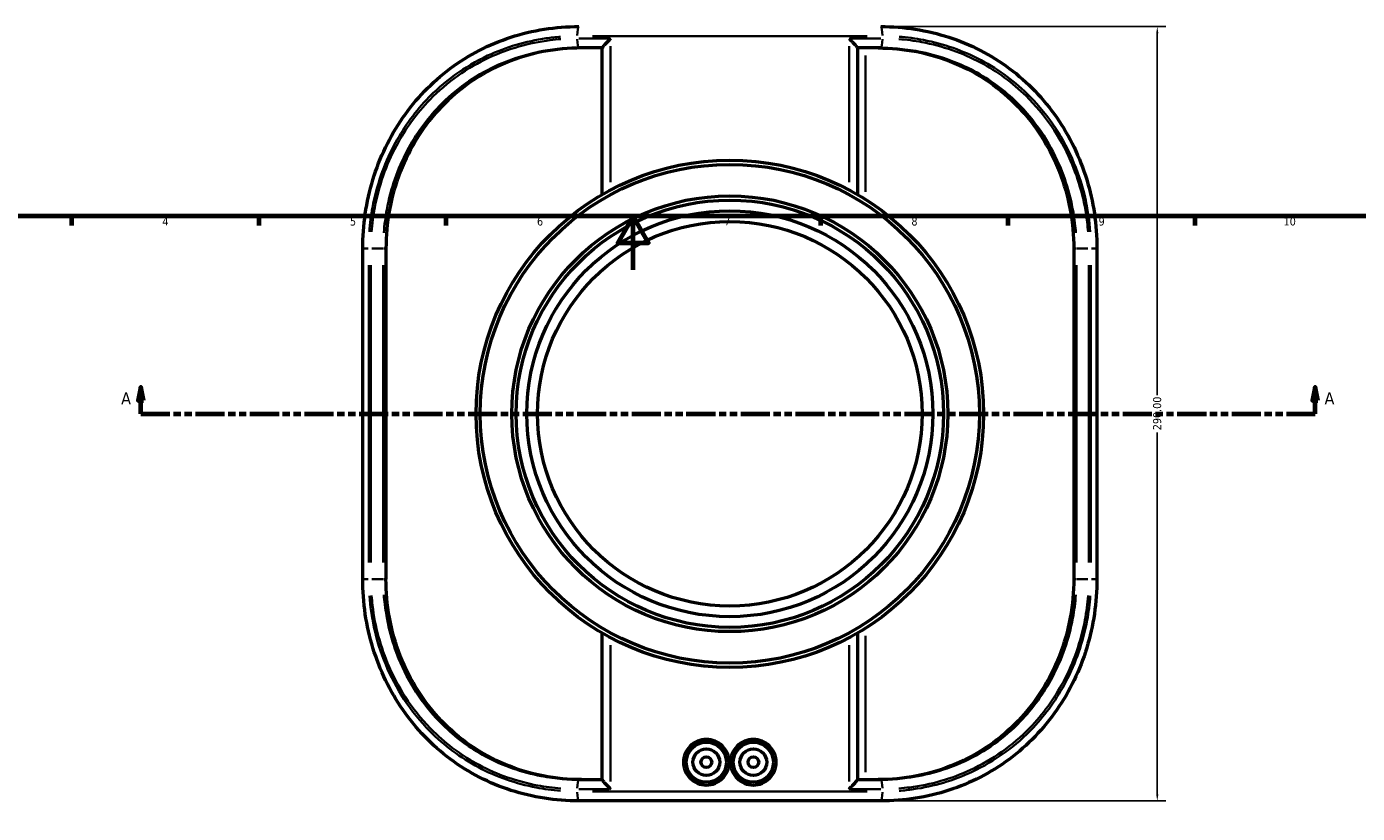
# Model space of a CAD drawing. Header units: millimetres. Extents: x -659 to 1046, y -498 to 815.
# Tile 4 of 8: x 193 to 692, y -204 to 91. Entities that reach past the tile are written whole.
import ezdxf

# ---------------------------------------------------------------- set-up
doc = ezdxf.new("R2010")
doc.units = ezdxf.units.MM
doc.linetypes.add('DOUBLE_DASH_CHAIN', pattern=[1.2403, 0.6614, -0.0827, 0.1654, -0.0827, 0.1654, -0.0827])
for name, color, linetype, lineweight in [('Border (ANSI)', 7, 'Continuous', 70), ('Dimension (ANSI)', 7, 'Continuous', 25), ('Section Line (ANSI)', 7, 'DOUBLE_DASH_CHAIN', 70), ('Visible (ANSI)', 7, 'Continuous', 50), ('Visible Narrow (ANSI)', 7, 'Continuous', 35)]:
    doc.layers.add(name, color=color, linetype=linetype, lineweight=lineweight)
doc.styles.add('Label Text (ANSI)', font='tahoma.ttf')
doc.styles.add('Note Text (ANSI)', font='tahoma.ttf')
doc.dimstyles.new('Default - mm (ANSI)', dxfattribs={"dimtxt": 3.048, "dimasz": 2.5, "dimexe": 3.175, "dimexo": 1.6002, "dimgap": 0.8, "dimtad": 0, "dimtoh": 1, "dimrnd": 1e-08, "dimzin": 4, "dimdsep": 46, "dimtxsty": 'Note Text (ANSI)', "dimcen": 0.09, "dimdle": 10, "dimclrd": 256, "dimclre": 256, "dimclrt": 256, "dimadec": 1, "dimazin": 1, "dimtfac": 1, "dimtofl": 0, "dimtmove": 0, "dimatfit": 3, "dimfxl": 1, "dimtolj": 1, "dimtzin": 4, "dimlwd": -1, "dimlwe": -1, "dimarcsym": 0})

# ---------------------------------------------------------------- blocks, each defined once
blk = doc.blocks.new('Borders Default Border')
at = {"layer": 'Border (ANSI)'}
for p, q in [((210.25, 20), (210.25, 16.55)), ((280.33, 20), (280.33, 16.55)), ((350.42, 20), (350.42, 16.55)), ((490.58, 20), (490.58, 16.55)), ((560.67, 20), (560.67, 16.55)), ((630.75, 20), (630.75, 16.55))]:
    blk.add_line(p, q, dxfattribs=at)
at = {"layer": 'Border (ANSI)', "flags": 128}
for points in [[(20, 20), (20, 574), (821, 574), (821, 20), (20, 20)], [(420.5, 0), (420.5, 20), (414.73, 10), (426.27, 10), (420.5, 20)]]:
    blk.add_lwpolyline(points, dxfattribs=at)
at = {"layer": 'Border (ANSI)', "attachment_point": 7, "style": 'Note Text (ANSI)'}
for s, insert, char_height in [('4', (244.23, 16.55), 3.05), ('5', (314.48, 16.49), 3.05), ('6', (384.49, 16.49), 3.05), ('7', (454.6, 16.55), 3.05), ('8', (524.63, 16.48), 3.05), ('9', (594.7, 16.49), 3.05), ('10', (663.96, 16.49), 3.048)]:
    blk.add_mtext(s, dxfattribs=dict(at, insert=insert, char_height=char_height))
blk = doc.blocks.new('*D6')
at = {"layer": 'Defpoints', "color": 0, "transparency": 16777216}
for p in [(435.52, 239.2), (477.82, -469.55)]:
    blk.add_point(p, dxfattribs=at)
at = {"layer": 'Dimension (ANSI)', "transparency": 16777216}
for p, q in [((439.67, 169.62), (435.67, 236.7)), ((436.45, 169.62), (439.67, 169.62))]:
    blk.add_line(p, q, dxfattribs=at)
blk.add_arc((456.67, -115.18), 355.01, 81.7631, 93.9286, dxfattribs=at)
blk.add_solid([(436.08, 236.73), (435.25, 236.68), (435.52, 239.2)], dxfattribs=at)
at = {"layer": 'Dimension (ANSI)', "transparency": 16777216, "insert": (419.97, 171.26), "char_height": 3.048, "attachment_point": 1, "style": 'Note Text (ANSI)'}
blk.add_mtext('\\A1;∅710.00', dxfattribs=at)
blk = doc.blocks.new('2dTransSection0')
at = {"layer": 'Section Line (ANSI)', "linetype": 'Continuous'}
for p, q in [((236.19, -43.96), (235.19, -48.96)), ((236.19, -48.96), (236.19, -43.96)), ((237.19, -48.96), (236.19, -43.96)), ((675.81, -43.96), (674.81, -48.96)), ((675.81, -48.96), (675.81, -43.96)), ((676.81, -48.96), (675.81, -43.96)), ((235.19, -48.96), (237.19, -48.96)), ((236.19, -53.96), (236.19, -48.96)), ((674.81, -48.96), (676.81, -48.96)), ((675.81, -53.96), (675.81, -48.96)), ((236.19, -53.96), (247.01, -53.96)), ((664.99, -53.96), (675.81, -53.96))]:
    blk.add_line(p, q, dxfattribs=at)
at = {"layer": 'Section Line (ANSI)', "linetype": 'DOUBLE_DASH_CHAIN', "ltscale": 16.463058}
blk.add_line((236.19, -53.96), (675.81, -53.96), dxfattribs=at)
at = {"layer": 'Section Line (ANSI)', "linetype": 'Continuous', "flags": 128}
for points in [[(237.19, -48.96), (236.19, -43.96), (235.19, -48.96), (237.19, -48.96)], [(676.81, -48.96), (675.81, -43.96), (674.81, -48.96), (676.81, -48.96)]]:
    blk.add_lwpolyline(points, dxfattribs=at)
at = {"layer": 'Section Line (ANSI)'}
for points in [[(237.19, -48.96), (236.19, -43.96), (235.19, -48.96), (237.19, -48.96)], [(676.81, -48.96), (675.81, -43.96), (674.81, -48.96), (676.81, -48.96)]]:
    blk.add_solid(points, dxfattribs=at)
at = {"layer": 'Section Line (ANSI)', "char_height": 4.57, "attachment_point": 7, "style": 'Label Text (ANSI)'}
for insert in [(228.83, -50.46), (679.28, -50.46)]:
    blk.add_mtext('A', dxfattribs=dict(at, insert=insert))
blk = doc.blocks.new('*D10')
at = {"layer": 'Defpoints', "color": 0, "transparency": 16777216}
for p in [(513.22, 91.04), (513.22, -198.96), (616.67, -198.96)]:
    blk.add_point(p, dxfattribs=at)
at = {"layer": 'Dimension (ANSI)', "transparency": 16777216}
for p, q in [((514.82, 91.04), (619.85, 91.04)), ((616.67, 88.54), (616.67, -47)), ((616.67, -196.46), (616.67, -60.92)), ((514.82, -198.96), (619.85, -198.96))]:
    blk.add_line(p, q, dxfattribs=at)
for points in [[(616.26, 88.54), (617.09, 88.54), (616.67, 91.04)], [(616.26, -196.46), (617.09, -196.46), (616.67, -198.96)]]:
    blk.add_solid(points, dxfattribs=at)
at = {"layer": 'Dimension (ANSI)', "transparency": 16777216, "insert": (615.08, -60.12), "char_height": 3.048, "attachment_point": 1, "rotation": 90, "style": 'Note Text (ANSI)'}
blk.add_mtext('\\A1;290.00', dxfattribs=at)

msp = doc.modelspace()

# ---------------------------------------------------------------- linework, layer by layer
at = {"layer": 'Visible (ANSI)'}
for p, q in [((408.917, 83.039), (400.124, 83.039)), ((408.917, 28.163), (408.917, 83.067)), ((504.427, 83.067), (504.427, 28.163)), ((513.22, 83.039), (504.453, 83.039)), ((319.251, -115.861), (319.251, 7.939)), ((327.947, 7.939), (327.947, -115.861)), ((585.398, 7.939), (585.398, -115.861)), ((594.093, 7.939), (594.093, -115.861)), ((408.917, -190.989), (408.917, -136.086)), ((504.427, -136.086), (504.427, -190.989)), ((400.124, -190.961), (408.917, -190.961)), ((504.453, -190.961), (513.22, -190.961)), ((513.22, -198.961), (400.124, -198.961))]:
    msp.add_line(p, q, dxfattribs=at)
for centre, radius in [((456.672, -53.961), 95), ((456.672, -53.961), 93.4), ((456.672, -53.961), 81.6), ((456.672, -53.961), 80), ((456.672, -53.961), 76), ((456.672, -53.961), 72), ((447.872, -184.461), 7.5), ((465.472, -184.461), 7.5), ((447.872, -184.461), 5), ((447.872, -184.461), 2), ((465.472, -184.461), 5), ((465.472, -184.461), 2)]:
    msp.add_circle(centre, radius, dxfattribs=at)
for points, knots in [([(319.251, 7.939), (319.251, 12.301), (319.572, 16.663), (320.851, 25.282), (321.809, 29.538), (324.345, 37.841), (325.924, 41.887), (329.673, 49.669), (331.845, 53.405), (336.738, 60.471), (339.46, 63.801), (345.398, 69.968), (348.613, 72.805), (355.453, 77.906), (359.076, 80.171), (366.65, 84.083), (370.601, 85.731), (378.74, 88.377), (382.928, 89.374), (391.45, 90.707), (395.783, 91.039), (400.124, 91.039)], [0, 0, 0, 0, 1.2564156, 1.2564156, 2.5128313, 2.5128313, 3.7692469, 3.7692469, 5.0256626, 5.0256626, 6.2820782, 6.2820782, 7.5384939, 7.5384939, 8.7910627, 8.7910627, 10.0442694, 10.0442694, 11.300685, 11.300685, 12.5641564, 12.5641564, 12.5641564, 12.5641564]), ([(513.22, 91.039), (517.537, 91.039), (521.846, 90.711), (530.345, 89.389), (534.535, 88.395), (542.688, 85.753), (546.65, 84.104), (554.238, 80.189), (557.863, 77.924), (564.697, 72.833), (567.904, 70.007), (573.838, 63.855), (576.563, 60.527), (581.462, 53.466), (583.637, 49.732), (587.393, 41.953), (588.975, 37.909), (591.518, 29.608), (592.479, 25.353), (593.769, 16.712), (594.093, 12.325), (594.093, 7.939)], [0, 0, 0, 0, 1.2564065, 1.2564065, 2.512813, 2.512813, 3.7692195, 3.7692195, 5.0224114, 5.0224114, 6.2749416, 6.2749416, 7.5313481, 7.5313481, 8.7877546, 8.7877546, 10.0441611, 10.0441611, 11.3005676, 11.3005676, 12.5640649, 12.5640649, 12.5640649, 12.5640649]), ([(412.038, 86.589), (412.035, 86.586), (412.032, 86.583), (411.657, 86.206), (411.289, 85.83), (410.61, 85.12), (410.292, 84.78), (409.72, 84.147), (409.462, 83.85), (409.123, 83.425), (409.014, 83.275), (408.931, 83.126), (408.917, 83.09), (408.917, 83.067)], [-0.00119103, -0.00119103, -0.00119103, -0.00119103, 0, 0, 0.15903688, 0.15903688, 0.31062045, 0.31062045, 0.46443316, 0.46443316, 0.57973263, 0.57973263, 0.63560054, 0.63560054, 0.63560054, 0.63560054]), ([(501.306, 86.589), (501.309, 86.586), (501.312, 86.583), (501.688, 86.206), (502.056, 85.83), (502.735, 85.12), (503.052, 84.78), (503.624, 84.147), (503.882, 83.85), (504.222, 83.425), (504.331, 83.275), (504.413, 83.126), (504.427, 83.09), (504.427, 83.067)], [-1.60017156, -1.60017156, -1.60017156, -1.60017156, -1.59871497, -1.59871497, -1.4042178, -1.4042178, -1.2188358, -1.2188358, -1.03072763, -1.03072763, -0.88971997, -0.88971997, -0.82139524, -0.82139524, -0.82139524, -0.82139524]), ([(401.146, 83.039), (396.427, 83.039), (391.56, 82.6), (381.913, 80.727), (377.134, 79.293), (368.007, 75.474), (363.651, 73.086), (355.634, 67.543), (351.971, 64.388), (345.557, 57.687), (342.583, 53.924), (337.359, 45.728), (335.109, 41.295), (331.505, 32.047), (330.148, 27.225), (328.368, 17.528), (327.947, 12.653), (327.947, 7.939)], [34.6806131, 34.6806131, 34.6806131, 34.6806131, 36.1128785, 36.1128785, 37.5451439, 37.5451439, 38.9774093, 38.9774093, 40.4096747, 40.4096747, 41.8239239, 41.8239239, 43.2381732, 43.2381732, 44.6524224, 44.6524224, 46.0666716, 46.0666716, 46.0666716, 46.0666716]), ([(512.199, 83.039), (516.917, 83.039), (521.784, 82.6), (531.431, 80.727), (536.211, 79.293), (545.338, 75.474), (549.693, 73.086), (557.711, 67.543), (561.373, 64.388), (567.787, 57.687), (570.762, 53.924), (575.985, 45.728), (578.235, 41.295), (581.839, 32.047), (583.197, 27.225), (584.976, 17.528), (585.398, 12.653), (585.398, 7.939)], [34.6806131, 34.6806131, 34.6806131, 34.6806131, 36.1128785, 36.1128785, 37.5451439, 37.5451439, 38.9774093, 38.9774093, 40.4096747, 40.4096747, 41.8239239, 41.8239239, 43.2381732, 43.2381732, 44.6524224, 44.6524224, 46.0666716, 46.0666716, 46.0666716, 46.0666716]), ([(400.124, -198.961), (395.807, -198.961), (391.498, -198.633), (382.999, -197.312), (378.809, -196.318), (370.656, -193.675), (366.694, -192.026), (359.107, -188.111), (355.481, -185.847), (348.648, -180.755), (345.441, -177.929), (339.507, -171.777), (336.782, -168.45), (331.882, -161.388), (329.708, -157.654), (325.952, -149.876), (324.37, -145.831), (321.827, -137.531), (320.865, -133.276), (319.576, -124.634), (319.251, -120.248), (319.251, -115.861)], [0, 0, 0, 0, 1.2564065, 1.2564065, 2.512813, 2.512813, 3.7692195, 3.7692195, 5.0224114, 5.0224114, 6.2749416, 6.2749416, 7.5313481, 7.5313481, 8.7877546, 8.7877546, 10.0441611, 10.0441611, 11.3005676, 11.3005676, 12.5640649, 12.5640649, 12.5640649, 12.5640649]), ([(401.146, -190.961), (396.427, -190.961), (391.56, -190.523), (381.913, -188.65), (377.134, -187.215), (368.007, -183.396), (363.651, -181.008), (355.634, -175.465), (351.971, -172.31), (345.557, -165.609), (342.583, -161.846), (337.359, -153.65), (335.109, -149.217), (331.505, -139.97), (330.148, -135.148), (328.368, -125.45), (327.947, -120.575), (327.947, -115.861)], [11.6472773, 11.6472773, 11.6472773, 11.6472773, 13.0795427, 13.0795427, 14.5118081, 14.5118081, 15.9440735, 15.9440735, 17.3763389, 17.3763389, 18.7905882, 18.7905882, 20.2048374, 20.2048374, 21.6190866, 21.6190866, 23.0333358, 23.0333358, 23.0333358, 23.0333358]), ([(585.398, -115.861), (585.398, -120.575), (584.976, -125.45), (583.197, -135.148), (581.839, -139.97), (578.235, -149.217), (575.985, -153.65), (570.762, -161.846), (567.787, -165.609), (561.373, -172.31), (557.711, -175.465), (549.693, -181.008), (545.338, -183.396), (536.211, -187.215), (531.431, -188.65), (521.784, -190.523), (516.917, -190.961), (512.199, -190.961)], [23.0333358, 23.0333358, 23.0333358, 23.0333358, 24.447585, 24.447585, 25.8618342, 25.8618342, 27.2760834, 27.2760834, 28.6903326, 28.6903326, 30.1225981, 30.1225981, 31.5548635, 31.5548635, 32.9871289, 32.9871289, 34.4193943, 34.4193943, 34.4193943, 34.4193943]), ([(594.093, -115.861), (594.093, -120.223), (593.772, -124.585), (592.493, -133.204), (591.535, -137.461), (588.999, -145.763), (587.421, -149.81), (583.671, -157.592), (581.5, -161.328), (576.606, -168.394), (573.884, -171.723), (567.947, -177.89), (564.731, -180.728), (557.891, -185.828), (554.269, -188.093), (546.695, -192.006), (542.744, -193.653), (534.604, -196.3), (530.416, -197.297), (521.895, -198.63), (517.561, -198.961), (513.22, -198.961)], [0, 0, 0, 0, 1.2564156, 1.2564156, 2.5128313, 2.5128313, 3.7692469, 3.7692469, 5.0256626, 5.0256626, 6.2820782, 6.2820782, 7.5384939, 7.5384939, 8.7910627, 8.7910627, 10.0442694, 10.0442694, 11.300685, 11.300685, 12.5641564, 12.5641564, 12.5641564, 12.5641564]), ([(456.405, -184.461), (456.405, -185.532), (456.191, -186.675), (455.32, -188.777), (454.664, -189.736), (453.15, -191.253), (452.19, -191.911), (450.087, -192.784), (448.944, -193.001), (446.798, -193.005), (445.652, -192.793), (443.543, -191.925), (442.58, -191.269), (441.057, -189.753), (440.396, -188.791), (439.52, -186.683), (439.304, -185.537), (439.304, -183.385), (439.52, -182.238), (440.397, -180.13), (441.058, -179.168), (442.581, -177.652), (443.544, -176.997), (445.653, -176.129), (446.799, -175.917), (448.944, -175.922), (450.087, -176.138), (452.189, -177.011), (453.149, -177.669), (454.663, -179.185), (455.32, -180.145), (456.19, -182.247), (456.405, -183.39), (456.405, -184.461)], [0, 0, 0, 0, 0.3213169, 0.3213169, 0.6426337, 0.6426337, 0.9642861, 0.9642861, 1.2859386, 1.2859386, 1.6082553, 1.6082553, 1.930572, 1.930572, 2.2531713, 2.2531713, 2.5757706, 2.5757706, 2.8985034, 2.8985034, 3.2212361, 3.2212361, 3.5434195, 3.5434195, 3.8656028, 3.8656028, 4.1871693, 4.1871693, 4.5087358, 4.5087358, 4.8301386, 4.8301386, 5.1515414, 5.1515414, 5.1515414, 5.1515414]), ([(474.04, -184.461), (474.04, -185.537), (473.825, -186.683), (472.948, -188.791), (472.288, -189.753), (470.765, -191.269), (469.802, -191.925), (467.692, -192.793), (466.546, -193.005), (464.4, -193.001), (463.257, -192.784), (461.154, -191.911), (460.195, -191.253), (458.68, -189.736), (458.024, -188.777), (457.154, -186.675), (456.94, -185.532), (456.94, -183.39), (457.154, -182.247), (458.025, -180.145), (458.681, -179.185), (460.196, -177.669), (461.155, -177.011), (463.258, -176.138), (464.401, -175.922), (466.546, -175.917), (467.691, -176.129), (469.8, -176.997), (470.763, -177.652), (472.286, -179.168), (472.947, -180.13), (473.824, -182.238), (474.04, -183.385), (474.04, -184.461)], [0, 0, 0, 0, 0.3225993, 0.3225993, 0.6451987, 0.6451987, 0.9675154, 0.9675154, 1.2898321, 1.2898321, 1.6114845, 1.6114845, 1.9331369, 1.9331369, 2.2544538, 2.2544538, 2.5757706, 2.5757706, 2.8971735, 2.8971735, 3.2185763, 3.2185763, 3.5401428, 3.5401428, 3.8617092, 3.8617092, 4.1838926, 4.1838926, 4.506076, 4.506076, 4.8288087, 4.8288087, 5.1515414, 5.1515414, 5.1515414, 5.1515414]), ([(412.038, -194.511), (412.035, -194.508), (412.032, -194.506), (411.657, -194.129), (411.289, -193.753), (410.61, -193.042), (410.292, -192.702), (409.72, -192.069), (409.462, -191.772), (409.123, -191.348), (409.014, -191.198), (408.931, -191.048), (408.917, -191.012), (408.917, -190.989)], [-1.60017156, -1.60017156, -1.60017156, -1.60017156, -1.59871497, -1.59871497, -1.4042178, -1.4042178, -1.2188358, -1.2188358, -1.03072763, -1.03072763, -0.88971997, -0.88971997, -0.82139524, -0.82139524, -0.82139524, -0.82139524]), ([(501.306, -194.511), (501.309, -194.508), (501.312, -194.506), (501.688, -194.129), (502.056, -193.753), (502.735, -193.042), (503.052, -192.702), (503.624, -192.069), (503.882, -191.772), (504.222, -191.348), (504.331, -191.198), (504.413, -191.048), (504.427, -191.012), (504.427, -190.989)], [-0.00119103, -0.00119103, -0.00119103, -0.00119103, 0, 0, 0.15903688, 0.15903688, 0.31062045, 0.31062045, 0.46443316, 0.46443316, 0.57973263, 0.57973263, 0.63560055, 0.63560055, 0.63560055, 0.63560055])]:
    msp.add_open_spline(points, degree=3, knots=knots, dxfattribs=at)
for points in [[(504.427, 83.062), (504.428, 83.046), (504.437, 83.039), (504.453, 83.039)], [(504.453, -190.961), (504.437, -190.961), (504.428, -190.969), (504.427, -190.984)]]:
    msp.add_open_spline(points, degree=3, dxfattribs=at)
at = {"layer": 'Visible Narrow (ANSI)'}
for p, q in [((400.197, 86.589), (411.414, 86.589)), ((508.099, 87.489), (405.246, 87.489)), ((501.931, 86.589), (513.147, 86.589)), ((412.038, 32.735), (412.038, 83.754)), ((501.306, 83.754), (501.306, 32.735)), ((507.48, 29.147), (507.48, 80.202)), ((319.257, 7.939), (321.306, 7.939)), ((322.609, 7.939), (326.816, 7.939)), ((327.896, 7.939), (326.981, 7.939)), ((586.364, 7.939), (585.448, 7.939)), ((590.736, 7.939), (586.528, 7.939)), ((594.087, 7.939), (592.038, 7.939)), ((321.501, -109.671), (321.501, 1.749)), ((322.348, 1.749), (322.348, -109.671)), ((326.93, -109.671), (326.93, 1.749)), ((586.415, 1.749), (586.415, -109.671)), ((590.997, -109.671), (590.997, 1.749)), ((591.843, 1.749), (591.843, -109.671)), ((319.257, -115.861), (321.306, -115.861)), ((322.609, -115.861), (326.816, -115.861)), ((326.981, -115.861), (327.896, -115.861)), ((585.448, -115.861), (586.364, -115.861)), ((590.736, -115.861), (586.528, -115.861)), ((594.087, -115.861), (592.038, -115.861)), ((507.48, -188.125), (507.48, -137.069)), ((412.038, -191.677), (412.038, -140.657)), ((501.306, -140.657), (501.306, -191.677)), ((411.414, -194.511), (400.197, -194.511)), ((405.246, -195.411), (508.099, -195.411)), ((513.147, -194.511), (501.931, -194.511))]:
    msp.add_line(p, q, dxfattribs=at)
for centre, major_axis, start_param, end_param in [((400.124, 87.489), (0, 3.55), 0.0785398, 1.4922565), ((513.22, 87.489), (0, 3.55), 4.7909288, 6.2046455), ((400.124, 86.589), (0, -3.55), 4.7909288, 6.2046455), ((513.22, 86.589), (0, -3.55), 0.0785398, 1.4922565), ((400.124, -194.511), (0, 3.55), 0.0785398, 1.4922565), ((513.22, -194.511), (0, 3.55), 4.7909288, 6.2046455), ((400.124, -195.411), (0, -3.55), 4.7909288, 6.2046455), ((513.22, -195.411), (0, -3.55), 0.0785398, 1.4922565)]:
    msp.add_ellipse(centre, major_axis=major_axis, ratio=0.1546499, start_param=start_param, end_param=end_param, dxfattribs=at)
for points, knots in [([(321.735, 14.214), (321.962, 17.271), (322.356, 20.314), (324.417, 31.425), (327.118, 39.273), (334.188, 52.704), (338.268, 58.448), (349.56, 70.452), (357.381, 76.119), (372.91, 83.38), (380.318, 85.568), (389.715, 86.918), (391.516, 87.115), (393.323, 87.253)], [0.6282078, 0.6282078, 0.6282078, 0.6282078, 1.548117, 1.548117, 4.0251042, 4.0251042, 6.1548306, 6.1548306, 9.0653737, 9.0653737, 11.3892983, 11.3892983, 11.9359486, 11.9359486, 11.9359486, 11.9359486]), ([(393.394, 86.355), (392.043, 86.253), (390.695, 86.116), (381.46, 84.944), (373.763, 82.756), (358.341, 75.611), (350.811, 70.268), (339.483, 58.604), (335.227, 52.742), (328.008, 39.192), (325.286, 31.368), (323.205, 20.268), (322.807, 17.213), (322.578, 14.144)], [-11.8015309, -11.8015309, -11.8015309, -11.8015309, -11.3929262, -11.3929262, -8.9887124, -8.9887124, -6.2045559, -6.2045559, -4.0162249, -4.0162249, -1.5447019, -1.5447019, -0.6211332, -0.6211332, -0.6211332, -0.6211332]), ([(590.766, 14.144), (590.677, 15.347), (590.561, 16.547), (589.477, 25.713), (587.378, 33.525), (580.231, 49.906), (574.576, 58.182), (562.523, 69.996), (556.777, 74.214), (543.69, 81.205), (536.25, 83.795), (525.712, 85.762), (522.84, 86.136), (519.951, 86.355)], [-11.8015029, -11.8015029, -11.8015029, -11.8015029, -11.4394873, -11.4394873, -9.0303451, -9.0303451, -6.0292444, -6.0292444, -3.867084, -3.867084, -1.4949221, -1.4949221, -0.6211317, -0.6211317, -0.6211317, -0.6211317]), ([(520.021, 87.252), (523.088, 87.02), (526.135, 86.615), (536.727, 84.578), (544.054, 82.011), (557.504, 74.858), (563.637, 70.292), (572.585, 61.252), (575.835, 57.221), (583.99, 44.742), (587.806, 35.538), (590.749, 22.063), (591.317, 18.15), (591.61, 14.214)], [0.6282032, 0.6282032, 0.6282032, 0.6282032, 1.5557994, 1.5557994, 3.8949679, 3.8949679, 6.2125148, 6.2125148, 7.7862986, 7.7862986, 10.751338, 10.751338, 11.9358617, 11.9358617, 11.9358617, 11.9358617]), ([(327.148, 13.864), (327.364, 16.794), (327.741, 19.711), (329.709, 30.311), (332.285, 37.781), (339.117, 50.719), (343.146, 56.317), (353.873, 67.455), (361.007, 72.557), (375.628, 79.379), (382.929, 81.468), (391.694, 82.588), (392.973, 82.718), (394.255, 82.816)], [0.6211332, 0.6211332, 0.6211332, 0.6211332, 1.5447019, 1.5447019, 4.0162249, 4.0162249, 6.2045559, 6.2045559, 8.9887124, 8.9887124, 11.3929262, 11.3929262, 11.8015309, 11.8015309, 11.8015309, 11.8015309]), ([(519.089, 82.816), (521.832, 82.606), (524.557, 82.249), (534.557, 80.372), (541.613, 77.898), (554.017, 71.223), (559.461, 67.195), (570.877, 55.914), (576.228, 48.012), (582.991, 32.37), (584.977, 24.91), (586.002, 16.159), (586.112, 15.012), (586.196, 13.864)], [0.6211317, 0.6211317, 0.6211317, 0.6211317, 1.4949221, 1.4949221, 3.867084, 3.867084, 6.0292444, 6.0292444, 9.0303451, 9.0303451, 11.4394873, 11.4394873, 11.8015029, 11.8015029, 11.8015029, 11.8015029]), ([(393.323, -195.175), (390.256, -194.942), (387.209, -194.537), (376.617, -192.5), (369.291, -189.934), (355.84, -182.781), (349.707, -178.214), (340.76, -169.174), (337.51, -165.143), (329.355, -152.664), (325.539, -143.46), (322.596, -129.986), (322.028, -126.073), (321.735, -122.137)], [0.6282032, 0.6282032, 0.6282032, 0.6282032, 1.5557994, 1.5557994, 3.8949679, 3.8949679, 6.2125148, 6.2125148, 7.7862986, 7.7862986, 10.751338, 10.751338, 11.9358617, 11.9358617, 11.9358617, 11.9358617]), ([(322.578, -122.066), (322.668, -123.269), (322.783, -124.47), (323.867, -133.635), (325.967, -141.447), (333.114, -157.828), (338.768, -166.104), (350.822, -177.918), (356.568, -182.136), (369.654, -189.128), (377.094, -191.718), (387.633, -193.684), (390.504, -194.058), (393.394, -194.278)], [-11.8015029, -11.8015029, -11.8015029, -11.8015029, -11.4394873, -11.4394873, -9.0303451, -9.0303451, -6.0292444, -6.0292444, -3.867084, -3.867084, -1.4949221, -1.4949221, -0.6211317, -0.6211317, -0.6211317, -0.6211317]), ([(394.255, -190.738), (391.513, -190.529), (388.787, -190.172), (378.788, -188.294), (371.732, -185.821), (359.327, -179.145), (353.884, -175.117), (342.468, -163.837), (337.116, -155.934), (330.353, -140.292), (328.367, -132.833), (327.342, -124.081), (327.233, -122.935), (327.148, -121.786)], [0.6211317, 0.6211317, 0.6211317, 0.6211317, 1.4949221, 1.4949221, 3.867084, 3.867084, 6.0292444, 6.0292444, 9.0303451, 9.0303451, 11.4394873, 11.4394873, 11.8015029, 11.8015029, 11.8015029, 11.8015029]), ([(586.196, -121.786), (585.98, -124.717), (585.603, -127.634), (583.635, -138.233), (581.059, -145.704), (574.228, -158.642), (570.199, -164.239), (559.471, -175.377), (552.338, -180.479), (537.717, -187.302), (530.416, -189.391), (521.65, -190.51), (520.371, -190.64), (519.089, -190.738)], [0.6211332, 0.6211332, 0.6211332, 0.6211332, 1.5447019, 1.5447019, 4.0162249, 4.0162249, 6.2045559, 6.2045559, 8.9887124, 8.9887124, 11.3929262, 11.3929262, 11.8015309, 11.8015309, 11.8015309, 11.8015309]), ([(519.951, -194.278), (521.302, -194.175), (522.649, -194.039), (531.884, -192.867), (539.582, -190.679), (555.004, -183.534), (562.533, -178.191), (573.861, -166.526), (578.117, -160.664), (585.336, -147.114), (588.059, -139.291), (590.139, -128.19), (590.537, -125.135), (590.766, -122.066)], [-11.8015309, -11.8015309, -11.8015309, -11.8015309, -11.3929262, -11.3929262, -8.9887124, -8.9887124, -6.2045559, -6.2045559, -4.0162249, -4.0162249, -1.5447019, -1.5447019, -0.6211332, -0.6211332, -0.6211332, -0.6211332]), ([(591.61, -122.137), (591.382, -125.194), (590.989, -128.237), (588.928, -139.347), (586.226, -147.196), (579.157, -160.626), (575.076, -166.37), (563.784, -178.375), (555.963, -184.042), (540.434, -191.302), (533.027, -193.491), (523.629, -194.841), (521.829, -195.038), (520.021, -195.175)], [0.6282078, 0.6282078, 0.6282078, 0.6282078, 1.548117, 1.548117, 4.0251042, 4.0251042, 6.1548306, 6.1548306, 9.0653737, 9.0653737, 11.3892983, 11.3892983, 11.9359486, 11.9359486, 11.9359486, 11.9359486])]:
    msp.add_open_spline(points, degree=3, knots=knots, dxfattribs=at)

# ---------------------------------------------------------------- block references
msp.add_blockref('Borders Default Border', (0, 0))
at = {"layer": 'Section Line (ANSI)'}
msp.add_blockref('2dTransSection0', (0, 0), dxfattribs=at)

# ---------------------------------------------------------------- dimensions: what is measured, and where the dimension line sits
at = {"layer": 'Dimension (ANSI)'}
dim = msp.add_diameter_dim_2p(p1=(477.825, -469.551), p2=(435.517, 239.2), dimstyle='Default - mm (ANSI)', override={"dimtih": 1, "dimdec": 2, "dimlfac": 0.999982, "dimtp": 0, "dimtm": 0, "dimtdec": 2}, dxfattribs=at)
dim.commit()
dim.dimension.update_dxf_attribs({"geometry": '*D6', "text_midpoint": (427.809, 169.621), "dimtype": 163})
dim = msp.add_linear_dim(base=(616.672, -198.961), p1=(513.22, 91.039), p2=(513.22, -198.961), angle=90, dimstyle='Default - mm (ANSI)', override={"dimtoh": 0, "dimdec": 2, "dimtp": 0, "dimtm": 0, "dimtdec": 2, "dimatfit": 1}, dxfattribs=at)
dim.commit()
dim.dimension.update_dxf_attribs({"geometry": '*D10', "text_midpoint": (616.672, -53.961), "dimtype": 160})

doc.saveas('drawing.dxf')
